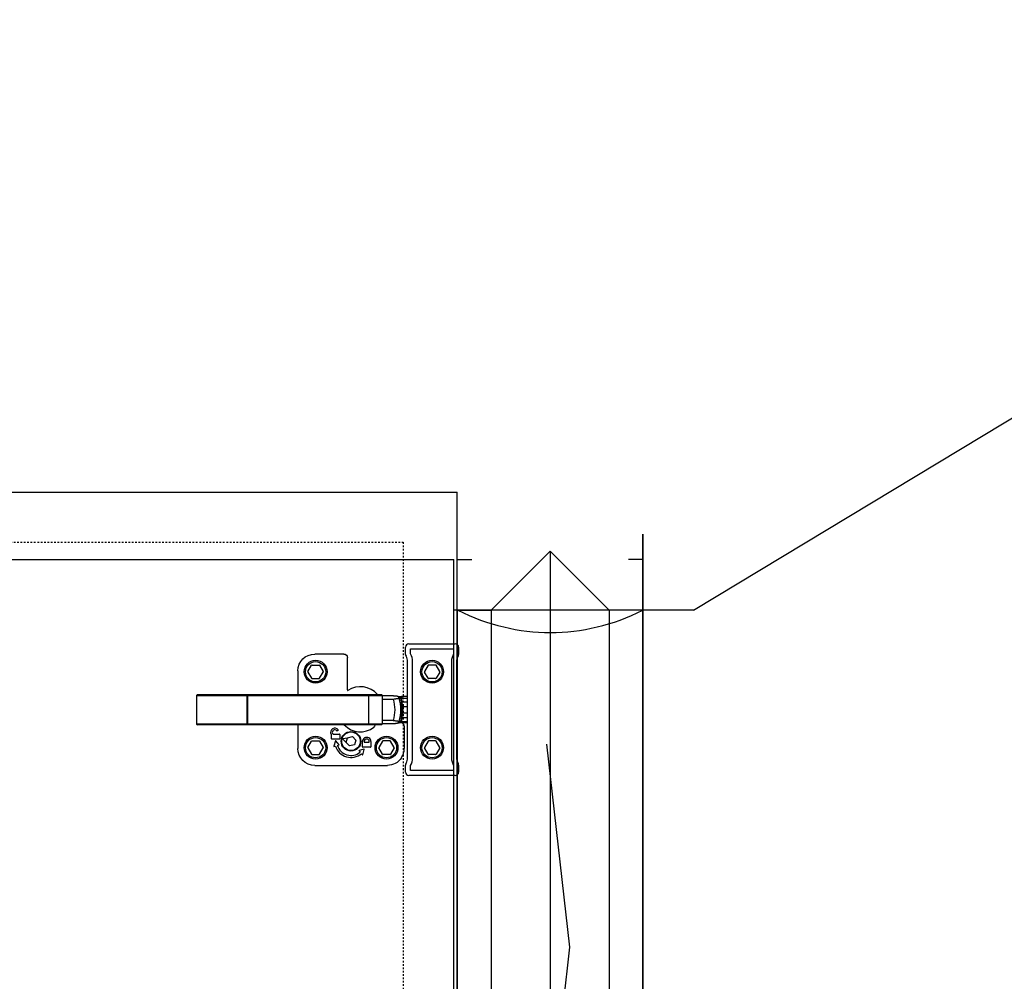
# Model space of a CAD drawing. Header units: millimetres. Extents: x -56303 to -45239, y -20463 to -4540.
# Tile 175 of 256: x -49352 to -49294, y -15305 to -15248. Entities that reach past the tile are written whole.
import ezdxf

# ---------------------------------------------------------------- set-up
doc = ezdxf.new("R2010")
doc.units = ezdxf.units.MM
doc.linetypes.add('Dashed3cust', pattern=[2, 1, -1])
doc.layers.add('_HVAC_urzadzenia', color=220, linetype='Continuous', lineweight=35)
doc.layers.add('FLUID-N2', color=7, linetype='Continuous')

# ---------------------------------------------------------------- blocks, each defined once
blk = doc.blocks.new('A$C69557CD5')
at = {"lineweight": -3}
for p, q in [((384.56, 925), (2974.56, 925)), ((2974.56, 885), (2974.56, 925)), ((386.56, 885), (2972.56, 885)), ((2972.56, 130), (2972.56, 885)), ((2974.56, 130), (2974.56, 885)), ((2974.56, 130), (2974.56, 885)), ((2974.56, 130), (2974.56, 885)), ((2974.56, 885), (2983.17, 885)), ((3084.56, 885), (3075.95, 885)), ((3084.56, 130), (3084.56, 885)), ((2974.56, 855), (2972.56, 855)), ((3027.43, 775.71), (3041.04, 655.24)), ((3041.04, 655.24), (3024.29, 508.59))]:
    blk.add_line(p, q, dxfattribs=at)
at = {"linetype": 'Dashed3cust', "lineweight": -3}
for p, q in [((2247.68, 895.31), (2942.44, 895.31)), ((2942.44, 895.31), (2942.44, 119.69))]:
    blk.add_line(p, q, dxfattribs=at)
at = {"linetype": 'Continuous', "lineweight": -3}
for p, q in [((3084.56, 855), (2974.56, 855)), ((2974.56, 855), (2974.56, 160)), ((3084.56, 160), (3084.56, 855)), ((2945.84, 835.04), (2973.34, 835.04)), ((2907.39, 829.04), (2890.07, 829.04)), ((2943.84, 828.84), (2943.84, 833.04)), ((2946.84, 829.12), (2946.84, 832.04)), ((2946.84, 832.04), (2972.34, 832.04)), ((2972.34, 832.04), (2972.34, 829.12)), ((2975.34, 833.04), (2975.34, 828.84)), ((2909.39, 807.86), (2909.39, 827.05)), ((2945.09, 767.54), (2945.09, 824.54)), ((2948.09, 767.54), (2948.09, 824.54)), ((2971.09, 824.54), (2971.09, 767.54)), ((2974.09, 824.54), (2974.09, 767.54)), ((2880.09, 819.06), (2880.09, 805.04)), ((2886.06, 818.69), (2888.19, 822.39)), ((2886.06, 818.39), (2888.19, 814.69)), ((2888.45, 822.54), (2892.72, 822.54)), ((2892.98, 822.39), (2895.12, 818.69)), ((2892.98, 814.69), (2895.12, 818.39)), ((2957.19, 822.39), (2955.06, 818.69)), ((2957.19, 814.69), (2955.06, 818.39)), ((2961.72, 822.54), (2957.45, 822.54)), ((2964.12, 818.69), (2961.98, 822.39)), ((2964.12, 818.39), (2961.98, 814.69)), ((2888.45, 814.54), (2892.72, 814.54)), ((2961.72, 814.54), (2957.45, 814.54)), ((2820.59, 805.04), (2820.09, 804.54)), ((2820.09, 804.54), (2820.09, 787.54)), ((2820.09, 804.54), (2930.09, 804.54)), ((2820.59, 805.04), (2929.59, 805.04)), ((2850.14, 805.04), (2850.04, 804.54)), ((2850.04, 787.54), (2850.04, 804.54)), ((2850.14, 805.04), (2850.14, 787.04)), ((2911.34, 805.04), (2911.35, 805.05)), ((2921.98, 805.04), (2922.19, 804.54)), ((2921.98, 805.04), (2921.98, 787.04)), ((2922.19, 787.54), (2922.19, 804.54)), ((2930.09, 804.54), (2929.59, 805.04)), ((2929.61, 805.03), (2929.67, 804.97)), ((2929.67, 804.97), (2929.76, 804.88)), ((2929.76, 804.88), (2929.85, 804.79)), ((2929.85, 804.79), (2929.93, 804.7)), ((2929.93, 804.7), (2930.09, 804.54)), ((2930.09, 804.54), (2930.09, 787.54)), ((2936.72, 804.34), (2930.09, 804.34)), ((2930.09, 802.34), (2936.64, 802.34)), ((2936.72, 804.34), (2936.88, 804.34)), ((2936.88, 804.34), (2937.05, 804.33)), ((2937.05, 804.33), (2937.2, 804.33)), ((2937.2, 804.33), (2937.35, 804.33)), ((2937.35, 804.33), (2937.48, 804.33)), ((2937.48, 804.33), (2937.6, 804.32)), ((2937.6, 804.32), (2937.71, 804.32)), ((2937.71, 804.32), (2937.81, 804.31)), ((2937.81, 804.31), (2937.91, 804.31)), ((2937.91, 804.31), (2937.99, 804.3)), ((2937.99, 804.3), (2938.07, 804.3)), ((2938.07, 804.3), (2938.11, 804.3)), ((2938.11, 804.3), (2938.15, 804.29)), ((2938.15, 804.29), (2938.18, 804.29)), ((2938.18, 804.29), (2938.21, 804.29)), ((2938.21, 804.29), (2938.25, 804.28)), ((2938.25, 804.28), (2938.28, 804.28)), ((2938.28, 804.28), (2938.31, 804.28)), ((2938.31, 804.28), (2938.34, 804.27)), ((2938.34, 804.27), (2938.37, 804.27)), ((2938.37, 804.27), (2938.4, 804.27)), ((2938.4, 804.27), (2938.43, 804.26)), ((2938.43, 804.26), (2938.46, 804.26)), ((2938.46, 804.26), (2938.49, 804.25)), ((2938.49, 804.25), (2938.52, 804.25)), ((2938.52, 804.25), (2938.55, 804.24)), ((2938.55, 804.24), (2938.58, 804.24)), ((2938.58, 804.24), (2938.61, 804.23)), ((2938.61, 804.23), (2938.64, 804.22)), ((2938.64, 804.22), (2938.67, 804.22)), ((2938.67, 804.22), (2938.7, 804.21)), ((2938.7, 804.21), (2938.72, 804.21)), ((2938.72, 804.21), (2939.26, 804.06)), ((2939.26, 804.06), (2939.82, 803.91)), ((2939.75, 803.93), (2939.75, 803.93)), ((2939.75, 803.93), (2939.76, 803.93)), ((2939.76, 803.93), (2939.78, 803.93)), ((2939.78, 803.93), (2939.79, 803.93)), ((2939.79, 803.93), (2939.83, 803.93)), ((2939.83, 803.93), (2939.87, 803.92)), ((2939.87, 803.92), (2939.92, 803.92)), ((2939.92, 803.92), (2939.98, 803.91)), ((2939.98, 803.91), (2940.04, 803.91)), ((2940.04, 803.91), (2940.12, 803.91)), ((2940.12, 803.91), (2940.2, 803.9)), ((2940.2, 803.9), (2940.29, 803.9)), ((2940.29, 803.9), (2940.39, 803.89)), ((2940.39, 803.89), (2940.49, 803.89)), ((2940.49, 803.89), (2940.61, 803.89)), ((2940.61, 803.89), (2940.74, 803.88)), ((2940.74, 803.88), (2940.87, 803.88)), ((2940.87, 803.88), (2941.02, 803.88)), ((2941.02, 803.88), (2941.18, 803.88)), ((2941.18, 803.88), (2941.34, 803.87)), ((2941.34, 803.87), (2941.52, 803.87)), ((2945.09, 803.87), (2941.52, 803.87)), ((2941.58, 803.87), (2941.58, 802.96)), ((2941.58, 802.96), (2945.09, 802.96)), ((2945.09, 800.56), (2941.89, 800.56)), ((2945.09, 797.84), (2942.12, 797.84)), ((2942.12, 794.25), (2945.09, 794.25)), ((2936.64, 789.75), (2930.09, 789.75)), ((2936.72, 787.75), (2930.09, 787.75)), ((2936.88, 787.75), (2936.72, 787.75)), ((2937.05, 787.75), (2936.88, 787.75)), ((2937.2, 787.76), (2937.05, 787.75)), ((2937.35, 787.76), (2937.2, 787.76)), ((2937.48, 787.76), (2937.35, 787.76)), ((2937.6, 787.77), (2937.48, 787.76)), ((2937.71, 787.77), (2937.6, 787.77)), ((2937.81, 787.77), (2937.71, 787.77)), ((2937.91, 787.78), (2937.81, 787.77)), ((2937.99, 787.78), (2937.91, 787.78)), ((2938.07, 787.79), (2937.99, 787.78)), ((2938.11, 787.79), (2938.07, 787.79)), ((2938.15, 787.79), (2938.11, 787.79)), ((2938.18, 787.8), (2938.15, 787.79)), ((2938.21, 787.8), (2938.18, 787.8)), ((2938.25, 787.8), (2938.21, 787.8)), ((2938.28, 787.81), (2938.25, 787.8)), ((2938.31, 787.81), (2938.28, 787.81)), ((2938.34, 787.81), (2938.31, 787.81)), ((2938.37, 787.82), (2938.34, 787.81)), ((2938.4, 787.82), (2938.37, 787.82)), ((2938.43, 787.83), (2938.4, 787.82)), ((2938.46, 787.83), (2938.43, 787.83)), ((2938.49, 787.83), (2938.46, 787.83)), ((2938.52, 787.84), (2938.49, 787.83)), ((2938.55, 787.84), (2938.52, 787.84)), ((2938.58, 787.85), (2938.55, 787.84)), ((2938.61, 787.86), (2938.58, 787.85)), ((2938.64, 787.86), (2938.61, 787.86)), ((2938.67, 787.87), (2938.64, 787.86)), ((2938.7, 787.88), (2938.67, 787.87)), ((2939.08, 787.98), (2938.7, 787.88)), ((2939.64, 788.12), (2939.08, 787.98)), ((2939.82, 788.17), (2939.64, 788.12)), ((2939.76, 788.16), (2939.75, 788.15)), ((2939.77, 788.16), (2939.76, 788.16)), ((2939.79, 788.16), (2939.77, 788.16)), ((2939.81, 788.16), (2939.79, 788.16)), ((2939.85, 788.16), (2939.81, 788.16)), ((2939.9, 788.17), (2939.85, 788.16)), ((2939.95, 788.17), (2939.9, 788.17)), ((2940.02, 788.18), (2939.95, 788.17)), ((2940.09, 788.18), (2940.02, 788.18)), ((2940.17, 788.19), (2940.09, 788.18)), ((2940.26, 788.19), (2940.17, 788.19)), ((2940.36, 788.19), (2940.26, 788.19)), ((2940.47, 788.2), (2940.36, 788.19)), ((2940.58, 788.2), (2940.47, 788.2)), ((2940.71, 788.2), (2940.58, 788.2)), ((2940.85, 788.21), (2940.71, 788.2)), ((2941, 788.21), (2940.85, 788.21)), ((2941.17, 788.21), (2941, 788.21)), ((2941.34, 788.21), (2941.17, 788.21)), ((2941.52, 788.22), (2941.34, 788.21)), ((2945.09, 788.22), (2941.52, 788.22)), ((2941.58, 789.13), (2941.58, 788.22)), ((2941.58, 789.13), (2945.09, 789.13)), ((2941.89, 791.53), (2945.09, 791.53)), ((2820.09, 787.54), (2820.59, 787.04)), ((2930.09, 787.54), (2820.09, 787.54)), ((2929.59, 787.04), (2820.59, 787.04)), ((2850.14, 787.04), (2850.04, 787.54)), ((2880.09, 787.04), (2880.09, 773.03)), ((2900.67, 781.91), (2900.76, 781.75)), ((2903.95, 783.8), (2903.43, 783.5)), ((2921.98, 787.04), (2922.19, 787.54)), ((2929.59, 787.04), (2930.09, 787.54)), ((2929.67, 787.12), (2929.61, 787.05)), ((2929.76, 787.21), (2929.67, 787.12)), ((2929.85, 787.3), (2929.76, 787.21)), ((2929.93, 787.39), (2929.85, 787.3)), ((2930.02, 787.48), (2929.93, 787.39)), ((2943.09, 786.35), (2943.09, 773.03)), ((2886.06, 773.69), (2888.19, 777.39)), ((2888.45, 777.54), (2892.72, 777.54)), ((2892.98, 777.39), (2895.12, 773.69)), ((2899.92, 781.19), (2899.8, 781.41)), ((2899.95, 778.85), (2899.95, 781.09)), ((2904.75, 778.65), (2900.15, 778.65)), ((2900.93, 781.65), (2904.75, 781.65)), ((2902.46, 777.52), (2901.34, 774.37)), ((2904.52, 775.33), (2902.63, 777.55)), ((2904.95, 781.45), (2904.95, 778.85)), ((2906.68, 778.65), (2908.72, 776.68)), ((2906.76, 778.9), (2909.54, 779.45)), ((2908.71, 776.67), (2909.54, 779.46)), ((2910.72, 774.55), (2908.71, 776.67)), ((2909.54, 779.46), (2912.38, 780.14)), ((2912.38, 780.14), (2914.39, 778.03)), ((2914.39, 778.03), (2913.56, 775.23)), ((2918.35, 774.05), (2918.35, 777.15)), ((2919.35, 777.15), (2919.35, 776.85)), ((2919.35, 776.85), (2922.35, 776.85)), ((2922.35, 776.85), (2922.35, 777.15)), ((2923.35, 777.15), (2923.35, 774.05)), ((2930.19, 777.39), (2928.06, 773.69)), ((2934.72, 777.54), (2930.45, 777.54)), ((2937.12, 773.69), (2934.98, 777.39)), ((2957.19, 777.39), (2955.06, 773.69)), ((2961.72, 777.54), (2957.45, 777.54)), ((2964.12, 773.69), (2961.98, 777.39)), ((2886.06, 773.39), (2888.19, 769.69)), ((2892.98, 769.69), (2895.12, 773.39)), ((2901.47, 774.24), (2902.38, 774.52)), ((2903.52, 774.87), (2904.48, 775.17)), ((2913.56, 775.23), (2910.72, 774.55)), ((2916.3, 771.67), (2916.94, 770.9)), ((2919.14, 772.66), (2916.34, 771.83)), ((2918.49, 769.29), (2919.27, 772.54)), ((2923.15, 773.85), (2918.55, 773.85)), ((2930.19, 769.69), (2928.06, 773.39)), ((2937.12, 773.39), (2934.98, 769.69)), ((2957.19, 769.69), (2955.06, 773.39)), ((2964.12, 773.39), (2961.98, 769.69)), ((2888.45, 769.54), (2892.72, 769.54)), ((2917.71, 769.98), (2918.32, 769.25)), ((2934.72, 769.54), (2930.45, 769.54)), ((2961.72, 769.54), (2957.45, 769.54)), ((2890.07, 763.04), (2933.1, 763.04)), ((2943.84, 759.04), (2943.84, 763.25)), ((2946.84, 760.04), (2946.84, 762.97)), ((2972.34, 760.04), (2946.84, 760.04)), ((2972.34, 762.97), (2972.34, 760.04)), ((2975.34, 763.25), (2975.34, 759.04)), ((2973.34, 757.04), (2945.84, 757.04))]:
    blk.add_line(p, q, dxfattribs=at)
at = {"lineweight": -3}
blk.add_ellipse((3029.69, 1165.11), major_axis=(0, 323.33), ratio=0.599714, start_param=2.854685, end_param=3.428501, dxfattribs=at)
at = {"linetype": 'Continuous', "lineweight": -3}
for centre, major_axis, start_param, end_param in [((2945.84, 833.04), (1.41, 1.41), 0.785398, 2.356194), ((2973.34, 833.04), (1.41, 1.41), 5.497787, 7.068583), ((2945.84, 828.84), (-1.41, 1.41), 0.785398, 1.351962), ((2939.09, 824.54), (6.36, 6.36), 5.497787, 6.031128), ((2980.09, 824.54), (-6.36, 6.36), 0.252049, 0.785398), ((2973.34, 828.84), (-1.41, 1.41), 3.360426, 3.926991), ((2890.59, 818.54), (4.79, 4.79), 5.497787, 11.780972), ((2890.59, 818.54), (-4.24, 4.24), 3.926991, 10.210176), ((2939.09, 824.54), (4.24, 4.24), 5.497787, 6.064351), ((2959.59, 818.54), (-4.79, 4.79), 3.926991, 10.210176), ((2959.59, 818.54), (-4.24, 4.24), 3.926991, 10.210176), ((2980.09, 824.54), (4.24, 4.24), 1.78963, 2.356194), ((2886.32, 818.54), (-0.212, 0.212), 0.261799, 1.308997), ((2888.45, 822.24), (0.212, 0.212), 0.785398, 1.832596), ((2892.72, 822.24), (-0.212, 0.212), 4.45059, 5.497787), ((2894.86, 818.54), (0.212, 0.212), 4.974188, 6.021386), ((2955.32, 818.54), (0.212, 0.212), 1.832596, 2.879793), ((2957.45, 822.24), (0.212, 0.212), 0.785398, 1.832596), ((2961.72, 822.24), (-0.212, 0.212), 4.45059, 5.497787), ((2963.86, 818.54), (0.212, 0.212), 4.974188, 6.021386), ((2888.45, 814.84), (-0.212, 0.212), 1.308997, 2.356194), ((2892.72, 814.84), (0.212, 0.212), 3.926991, 4.974188), ((2917.09, 796.04), (9.62, 9.62), 6.221023, 7.648557), ((2957.45, 814.84), (-0.212, 0.212), 1.308997, 2.356194), ((2961.72, 814.84), (0.212, 0.212), 3.926991, 4.974188), ((2917.09, 796.04), (-14.53, 14.53), 3.615683, 4.238298), ((2917.09, 796.04), (-16.96, 16.96), 3.640273, 4.213709), ((2916.77, 798.91), (-17.47, 17.47), 4.001043, 4.072383), ((2916.76, 798.64), (-17.81, 17.81), 4.003298, 4.099446), ((2917.09, 796.04), (-17.4, 17.4), 3.85552, 3.998462), ((2917.09, 796.04), (-17.75, 17.75), 3.85552, 3.998462), ((2916.77, 793.18), (17.46, 17.46), 5.352393, 5.423737), ((2916.77, 793.45), (17.81, 17.81), 5.325328, 5.421484), ((2941.09, 786.35), (1.41, 1.41), 5.497189, 6.70784), ((2901.97, 782.66), (1.77, 1.77), 6.108452, 9.162979), ((2901.97, 782.66), (1.06, 1.06), 6.139306, 9.162979), ((2903.33, 783.67), (0.141, 0.141), 2.997713, 4.45059), ((2903.85, 783.98), (0.141, 0.141), 4.45059, 6.108452), ((2911.55, 777.35), (4.1, 4.1), 5.497787, 11.780972), ((2911.55, 777.35), (-3.89, 3.89), 3.926991, 10.210176), ((2911.55, 777.35), (-3.89, 3.89), 3.926991, 10.210176), ((2917.09, 796.04), (9.26, 9.26), 3.11361, 4.585876), ((2890.59, 773.54), (4.79, 4.79), 5.497787, 11.780972), ((2890.59, 773.54), (-4.24, 4.24), 3.926991, 10.210176), ((2888.45, 777.24), (-0.212, 0.212), -0.785398, 0.261799), ((2892.72, 777.24), (-0.212, 0.212), 4.45059, 5.497787), ((2899.75, 781.09), (0.141, 0.141), 5.497787, 6.021386), ((2900.15, 778.85), (-0.141, 0.141), 0.785398, 2.356194), ((2900.93, 781.85), (-0.141, 0.141), 1.308997, 2.356194), ((2902.55, 777.48), (-0.0707, 0.0707), 4.633869, 6.728264), ((2904.75, 781.45), (0.141, 0.141), 5.497787, 7.068583), ((2904.75, 778.85), (-0.141, 0.141), 2.356194, 3.926991), ((2906.79, 778.76), (-0.106, 0.106), -0.593412, 1.58825), ((2920.85, 777.15), (1.77, 1.77), 5.497787, 8.63938), ((2920.85, 777.15), (-1.06, 1.06), 3.926991, 7.068583), ((2932.59, 773.54), (-4.79, 4.79), 3.926991, 10.210176), ((2932.59, 773.54), (-4.24, 4.24), 3.926991, 10.210176), ((2930.45, 777.24), (0.212, 0.212), 0.785398, 1.832596), ((2934.72, 777.24), (0.212, 0.212), 6.021386, 7.068583), ((2959.59, 773.54), (-4.79, 4.79), 3.926991, 10.210176), ((2959.59, 773.54), (-4.24, 4.24), 3.926991, 10.210176), ((2957.45, 777.24), (-0.212, 0.212), -0.785398, 0.261799), ((2961.72, 777.24), (0.212, 0.212), 6.021386, 7.068583), ((2886.32, 773.54), (0.212, 0.212), 1.832596, 2.879793), ((2894.86, 773.54), (0.212, 0.212), 4.974188, 6.021386), ((2901.44, 774.34), (0.0707, 0.0707), 2.015875, 4.225797), ((2911.55, 777.35), (-6.79, 6.79), 1.084205, 3.052226), ((2911.55, 777.35), (-5.94, 5.94), 1.084205, 3.052226), ((2904.45, 775.26), (-0.0707, 0.0707), 2.655001, 4.633869), ((2916.37, 771.73), (0.0707, 0.0707), 1.073358, 3.052226), ((2918.55, 774.05), (-0.141, 0.141), 0.785398, 2.356194), ((2919.17, 772.56), (0.0707, 0.0707), 5.262148, 7.356543), ((2923.15, 774.05), (-0.141, 0.141), 2.356194, 3.926991), ((2928.32, 773.54), (0.212, 0.212), 1.832596, 2.879793), ((2936.86, 773.54), (0.212, 0.212), 4.974188, 6.021386), ((2955.32, 773.54), (-0.212, 0.212), 0.261799, 1.308997), ((2963.86, 773.54), (-0.212, 0.212), 3.403392, 4.45059), ((2888.45, 769.84), (-0.212, 0.212), 1.308997, 2.356194), ((2892.72, 769.84), (-0.212, 0.212), 2.356194, 3.403392), ((2918.39, 769.31), (-0.0707, 0.0707), 1.481429, 3.691352), ((2930.45, 769.84), (-0.212, 0.212), 1.308997, 2.356194), ((2934.72, 769.84), (0.212, 0.212), 3.926991, 4.974188), ((2939.09, 767.54), (-4.24, 4.24), 3.360426, 3.926991), ((2939.09, 767.54), (6.36, 6.36), 4.964438, 5.497787), ((2957.45, 769.84), (-0.212, 0.212), 1.308997, 2.356194), ((2961.72, 769.84), (0.212, 0.212), 3.926991, 4.974188), ((2980.09, 767.54), (6.36, 6.36), 2.356194, 2.889536), ((2980.09, 767.54), (-4.24, 4.24), 0.785398, 1.351962), ((2945.84, 763.25), (1.41, 1.41), 1.78963, 2.356194), ((2945.84, 759.04), (-1.41, 1.41), 0.785398, 2.356194), ((2973.34, 759.04), (-1.41, 1.41), 2.356194, 3.926991), ((2973.34, 763.25), (1.41, 1.41), 5.497787, 6.064351)]:
    blk.add_ellipse(centre, major_axis=major_axis, ratio=1, start_param=start_param, end_param=end_param, dxfattribs=at)
at = {"linetype": 'Continuous', "lineweight": -3, "extrusion": (0, 0, -1)}
for centre, major_axis, start_param, end_param in [((2890.1, 819.03), (-7.09, 7.09), 5.499157, 7.067214), ((2907.39, 827.04), (1.42, 1.42), -0.784029, 0.784029), ((2890.1, 773.06), (7.09, 7.09), 2.357564, 3.925621), ((2933.07, 773.06), (-7.09, 7.09), 2.948835, 3.925621)]:
    blk.add_ellipse(centre, major_axis=major_axis, ratio=0.997265, start_param=start_param, end_param=end_param, dxfattribs=at)
at = {"linetype": 'Continuous', "lineweight": -3}
for points, knots in [([(2909.39, 807.86), (2909.39, 807.82), (2909.4, 807.73), (2909.45, 807.6), (2909.53, 807.5), (2909.6, 807.44), (2909.64, 807.42)], [0, 0, 0, 0, 0.250038, 0.500055, 0.750043, 1, 1, 1, 1]), ([(2929.61, 805.03), (2929.6, 805.04), (2929.6, 805.04), (2929.59, 805.04), (2929.59, 805.04)], [0, 0, 0, 0, 0.557247, 1, 1, 1, 1]), ([(2936.64, 802.34), (2936.84, 802.37), (2937.24, 802.44), (2937.82, 802.53), (2938.37, 802.62), (2938.86, 802.69), (2939.24, 802.74), (2939.5, 802.77), (2939.67, 802.79), (2939.81, 802.81), (2939.93, 802.82), (2940.02, 802.83), (2940.08, 802.83), (2940.1, 802.83)], [0, 0, 0, 0, 0.175275, 0.34536, 0.505209, 0.650043, 0.775469, 0.829669, 0.877613, 0.918919, 0.953258, 0.980354, 1, 1, 1, 1]), ([(2938.72, 804.21), (2938.8, 804.18), (2938.96, 804.13), (2939.19, 804.02), (2939.4, 803.88), (2939.59, 803.71), (2939.76, 803.52), (2939.91, 803.3), (2940.02, 803.07), (2940.08, 802.91), (2940.1, 802.83)], [0, 0, 0, 0, 0.124256, 0.248599, 0.37311, 0.497859, 0.6229, 0.748267, 0.87397, 1, 1, 1, 1]), ([(2939.82, 803.91), (2939.9, 803.89), (2940.07, 803.84), (2940.3, 803.72), (2940.52, 803.57), (2940.71, 803.4), (2940.88, 803.2), (2941.02, 802.98), (2941.13, 802.74), (2941.19, 802.57), (2941.21, 802.49)], [0, 0, 0, 0, 0.124251, 0.248591, 0.373101, 0.497852, 0.622897, 0.748267, 0.873973, 1, 1, 1, 1]), ([(2940.1, 802.83), (2940.19, 802.8), (2940.56, 802.69), (2940.93, 802.57), (2941.21, 802.49)], [0, 0, 0, 0, 0.251434, 1, 1, 1, 1]), ([(2941.63, 797.8), (2941.61, 798.06), (2941.57, 798.57), (2941.51, 799.32), (2941.46, 800.04), (2941.42, 800.51), (2941.4, 800.74)], [0, 0, 0, 0, 0.263884, 0.522113, 0.76921, 1, 1, 1, 1]), ([(2942.12, 797.84), (2942.1, 798.08), (2942.06, 798.55), (2942, 799.25), (2941.94, 799.91), (2941.9, 800.35), (2941.89, 800.56)], [0, 0, 0, 0, 0.263365, 0.521321, 0.768572, 1, 1, 1, 1]), ([(2941.4, 791.35), (2941.42, 791.58), (2941.46, 792.04), (2941.51, 792.76), (2941.57, 793.52), (2941.61, 794.03), (2941.63, 794.29)], [0, 0, 0, 0, 0.23079, 0.477887, 0.736116, 1, 1, 1, 1]), ([(2941.89, 791.53), (2941.9, 791.74), (2941.94, 792.17), (2942, 792.84), (2942.06, 793.54), (2942.1, 794.01), (2942.12, 794.25)], [0, 0, 0, 0, 0.231428, 0.478679, 0.736635, 1, 1, 1, 1]), ([(2936.64, 789.75), (2936.84, 789.72), (2937.24, 789.65), (2937.82, 789.55), (2938.37, 789.47), (2938.86, 789.4), (2939.24, 789.35), (2939.5, 789.32), (2939.67, 789.3), (2939.81, 789.28), (2939.93, 789.27), (2940.02, 789.26), (2940.08, 789.26), (2940.1, 789.26)], [0, 0, 0, 0, 0.175275, 0.34536, 0.505209, 0.650043, 0.775469, 0.829669, 0.877613, 0.918919, 0.953258, 0.980354, 1, 1, 1, 1]), ([(2940.1, 789.26), (2940.08, 789.18), (2940.02, 789.01), (2939.91, 788.78), (2939.76, 788.57), (2939.59, 788.38), (2939.4, 788.21), (2939.19, 788.07), (2938.96, 787.96), (2938.8, 787.9), (2938.72, 787.88)], [0, 0, 0, 0, 0.12603, 0.251733, 0.3771, 0.502141, 0.62689, 0.751401, 0.875744, 1, 1, 1, 1]), ([(2941.21, 789.6), (2941.19, 789.51), (2941.13, 789.35), (2941.02, 789.11), (2940.88, 788.89), (2940.71, 788.69), (2940.52, 788.52), (2940.3, 788.37), (2940.07, 788.25), (2939.9, 788.2), (2939.82, 788.17)], [0, 0, 0, 0, 0.126027, 0.251733, 0.377103, 0.502148, 0.626899, 0.751409, 0.875749, 1, 1, 1, 1]), ([(2940.1, 789.26), (2940.19, 789.29), (2940.56, 789.4), (2940.93, 789.51), (2941.21, 789.6)], [0, 0, 0, 0, 0.251434, 1, 1, 1, 1]), ([(2925.92, 787.04), (2925.86, 786.94), (2925.6, 786.48), (2925.33, 786.03), (2925.11, 785.69)], [0, 0, 0, 0, 0.223828, 1, 1, 1, 1]), ([(2929.59, 787.04), (2929.59, 787.04), (2929.6, 787.05), (2929.6, 787.05), (2929.61, 787.05)], [0, 0, 0, 0, 0.442814, 1, 1, 1, 1]), ([(2941.39, 767.45), (2941.66, 767.86), (2942.15, 768.72), (2942.69, 770.1), (2943.02, 771.55), (2943.09, 772.54), (2943.09, 773.03)], [0, 0, 0, 0, 0.249886, 0.499836, 0.74987, 1, 1, 1, 1])]:
    blk.add_open_spline(points, degree=3, knots=knots, dxfattribs=at)
blk = doc.blocks.new('*U252')
at = {"color": 74, "linetype": 'Continuous', "lineweight": -2}
for p, q in [((282.5, 697.5), (282.5, -392.5)), ((-282.5, -392.5), (-282.5, 392.5))]:
    blk.add_line(p, q, dxfattribs=at)
at = {"color": 0, "linetype": 'ByBlock', "lineweight": -2}
for p, q in [((-252.5, 347.5), (252.5, 652.5)), ((252.5, 652.5), (282.5, 652.5)), ((-252.5, 347.5), (-282.5, 347.5)), ((-252.5, -347.5), (-282.5, -347.5)), ((-252.5, -347.5), (252.5, -347.5)), ((252.5, -347.5), (282.5, -347.5))]:
    blk.add_line(p, q, dxfattribs=at)
blk = doc.blocks.new('*U247')
at = {"color": 74, "linetype": 'Continuous', "lineweight": -2}
for p, q in [((-55, -392.5), (-55, 392.5)), ((55, 392.5), (55, -392.5))]:
    blk.add_line(p, q, dxfattribs=at)
at = {"color": 0, "linetype": 'ByBlock', "lineweight": -2}
for p, q in [((-35, 347.5), (0, 382.5)), ((0, 382.5), (35, 347.5)), ((-55, 347.5), (-35, 347.5)), ((-35, 347.5), (-35, -347.5)), ((55, 347.5), (35, 347.5)), ((35, 347.5), (35, -347.5)), ((-35, -347.5), (-55, -347.5)), ((0, -382.5), (-35, -347.5)), ((35, -347.5), (0, -382.5)), ((35, -347.5), (55, -347.5))]:
    blk.add_line(p, q, dxfattribs=at)
at = {"color": 7, "linetype": 'Continuous'}
blk.add_line((0, 382.5), (0, -382.5), dxfattribs=at)

msp = doc.modelspace()

# ---------------------------------------------------------------- block references
at = {"layer": '_HVAC_urzadzenia', "xscale": 0.09999999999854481, "yscale": 0.1000000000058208, "zscale": 0.1}
msp.add_blockref('A$C69557CD5', (-49623.4, -15368.138), dxfattribs=at)
at = {"layer": 'FLUID-N2', "color": 74, "linetype": 'Continuous', "zscale": 0.1}
for name, p, xscale, yscale in [('*U252', (-49286.694, -15317.388), 0.1, 0.1000000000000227), ('*U247', (-49320.444, -15317.388), 0.1000000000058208, 0.1000000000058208)]:
    msp.add_blockref(name, p, dxfattribs=dict(at, xscale=xscale, yscale=yscale))

doc.saveas('drawing.dxf')
